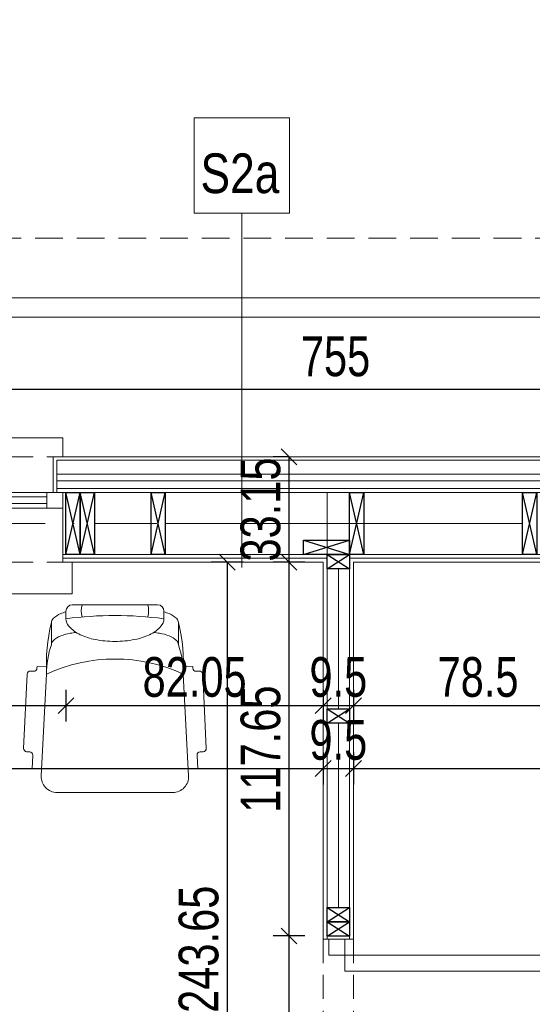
# Model space of a CAD drawing. Header units: inches. Extents: x 53216 to 117387, y -66787 to -22834.
# Tile 231 of 256: x 53990 to 54151, y -24121 to -23811. Entities that reach past the tile are written whole.
import ezdxf
from ezdxf.enums import TextEntityAlignment as Align

# ---------------------------------------------------------------- set-up
doc = ezdxf.new("R2010")
doc.units = ezdxf.units.IN
doc.header["$MEASUREMENT"] = 0
doc.linetypes.add('DASHDOT', pattern=[1, 0.5, -0.25, 0, -0.25])
doc.linetypes.add('HIDDEN', pattern=[0.375, 0.25, -0.125])
doc.layers.get('0').update_dxf_attribs({"lineweight": 0})
doc.layers.get('Defpoints').update_dxf_attribs({"lineweight": 0})
for name, color, linetype, lineweight in [('13a-opisy przekrój', 63, 'Continuous', 5), ('A36-obrzeże', 252, 'Continuous', 0), ('p-- ocieplenie-w.zew', 77, 'Continuous', 0), ('p--dach', 2, 'Continuous', 30), ('p--drzwi', 125, 'Continuous', 0), ('p--konst-słupy', 3, 'Continuous', 25), ('p--meble wyp.', 104, 'Continuous', 0), ('p--ocieplenie w.wew.', 53, 'Continuous', 0), ('p--okna', 153, 'Continuous', 0), ('p--opisy pomieszczeń', 31, 'Continuous', 0), ('p--osie konstr', 11, 'DASHDOT', 15), ('p--podciąg', 61, 'Continuous', 0), ('p--płyta GK', 2, 'Continuous', 0), ('p--wymiary-1-50', 5, 'Continuous', 0), ('p--ściana szkielet', 64, 'Continuous', 0)]:
    doc.layers.add(name, color=color, linetype=linetype, lineweight=lineweight)
doc.styles.add('1-50', font='arial.ttf', dxfattribs={"width": 0.75, "height": 12.5})
doc.styles.get("Standard").update_dxf_attribs({"font": 'arial.ttf', "width": 0.75})
doc.linetypes.add('BATTING', pattern='A,0.0001,-0.1,[134,ltypeshp.shx,S=0.1,R=0,X=-0.1,Y=0],-0.2,[134,ltypeshp.shx,S=0.1,R=180,X=0.1,Y=0],-0.1', length=0.4001)
doc.dimstyles.new('1-50', dxfattribs={"dimtxt": 12.5, "dimasz": 5, "dimexe": 5, "dimexo": 5, "dimgap": 0.09, "dimtad": 0, "dimdsep": 46, "dimtxsty": '1-50', "dimblk": 'OBLIQUE', "dimcen": 0.09, "dimadec": 0, "dimazin": 0, "dimtfac": 1, "dimtdec": 4, "dimtix": 1, "dimtmove": 2, "dimatfit": 3, "dimldrblk": 'OBLIQUE', "dimfxl": 5, "dimfxlon": 1, "dimtvp": 0.7, "dimtolj": 1, "dimtzin": 0, "dimarcsym": 0})

# ---------------------------------------------------------------- blocks, each defined once
blk = doc.blocks.new('drzwi-90-100')
for p, q in [((10.1, 87.38), (5.05, 87.38)), ((5.05, 87.38), (5.05, 2.53)), ((10.1, 2.53), (10.1, 87.38)), ((5.05, 2.53), (0, 2.53)), ((0, 2.53), (0, -2.53)), ((5.05, -2.53), (5.05, 2.53)), ((5.05, 2.53), (10.1, 2.53)), ((100, 2.53), (94.95, 2.53)), ((94.95, 2.53), (94.95, -2.53)), ((100, -2.53), (100, 2.53)), ((0, -2.53), (5.05, -2.53)), ((94.95, -2.53), (100, -2.53))]:
    blk.add_line(p, q)
blk.add_arc((10.8, 3.23), 84.15, 359.5233, 90.4767)
blk = doc.blocks.new('okno-110-33.15')
at = {"linetype": 'Continuous', "ltscale": 35}
for p, q in [((0, 39.15), (110, 39.15)), ((-3, -10), (113, -10))]:
    blk.add_line(p, q, dxfattribs=at)
for p, q in [((0, 39.15), (0, 33.15)), ((110, 33.15), (110, 39.15)), ((3, 33.15), (3, 21.95)), ((107, 21.95), (107, 33.15)), ((5, 21.95), (0, 21.95)), ((0, 21.95), (0, 16.95)), ((0, 21.95), (0, 0)), ((105, 21.95), (5, 21.95)), ((5, 16.95), (5, 21.95)), ((110, 21.95), (105, 21.95)), ((105, 21.95), (105, 16.95)), ((110, 0), (110, 21.95)), ((110, 16.95), (110, 21.95)), ((5, 20.61), (105, 20.61)), ((0, 16.95), (5, 16.95)), ((5, 18.45), (105, 18.45)), ((5, 16.95), (105, 16.95)), ((105, 16.95), (110, 16.95)), ((-3, 0), (-3, -10)), ((0, 0), (-3, 0)), ((110, 0), (113, 0)), ((113, 0), (113, -10))]:
    blk.add_line(p, q)
at = {"linetype": 'HIDDEN', "ltscale": 35}
for p, q in [((0, 33.15), (110, 33.15)), ((0, 0), (110, 0))]:
    blk.add_line(p, q, dxfattribs=at)
blk = doc.blocks.new('_OBLIQUE')
at = {"color": 0, "linetype": 'ByBlock', "lineweight": -2}
for p, q in [((-0.5, -0.5), (0.5, 0.5)), ((0, 0), (0, 0))]:
    blk.add_line(p, q, dxfattribs=at)
blk = doc.blocks.new('*D2742')
at = {"layer": 'Defpoints', "color": 0}
for p in [(54004.38, -23979.22), (54085.43, -23981.67), (54085.43, -24026.82)]:
    blk.add_point(p, dxfattribs=at)
at = {"layer": 'p--wymiary-1-50', "color": 0, "lineweight": -2}
for p, q in [((54004.38, -24021.82), (54004.38, -24031.82)), ((54085.43, -24021.82), (54085.43, -24031.82)), ((54004.38, -24026.82), (54085.43, -24026.82))]:
    blk.add_line(p, q, dxfattribs=at)
at = {"layer": 'p--wymiary-1-50', "color": 0, "lineweight": -2, "xscale": 5, "yscale": 5, "zscale": 5, "rotation": 180}
blk.add_blockref('_OBLIQUE', (54004.38, -24026.82), dxfattribs=at)
at = {"layer": 'p--wymiary-1-50', "color": 0, "lineweight": -2, "xscale": 5, "yscale": 5, "zscale": 5}
blk.add_blockref('_OBLIQUE', (54085.43, -24026.82), dxfattribs=at)
at = {"layer": 'p--wymiary-1-50', "color": 0, "linetype": 'Continuous', "ltscale": 8, "insert": (54044.91, -24017.88), "char_height": 12.5, "attachment_point": 5, "style": '1-50'}
blk.add_mtext('\\A1;82.05', dxfattribs=at)
blk = doc.blocks.new('*D2743')
at = {"layer": 'Defpoints', "color": 0}
for p in [(54085.43, -23981.67), (54094.93, -23981.67), (54094.93, -24026.82)]:
    blk.add_point(p, dxfattribs=at)
at = {"layer": 'p--wymiary-1-50', "color": 0, "lineweight": -2}
for p, q in [((54085.43, -24021.82), (54085.43, -24031.82)), ((54094.93, -24021.82), (54094.93, -24031.82)), ((54085.43, -24026.82), (54094.93, -24026.82))]:
    blk.add_line(p, q, dxfattribs=at)
at = {"layer": 'p--wymiary-1-50', "color": 0, "lineweight": -2, "xscale": 5, "yscale": 5, "zscale": 5}
blk.add_blockref('_OBLIQUE', (54085.43, -24026.82), dxfattribs=at)
at = {"layer": 'p--wymiary-1-50', "color": 0, "lineweight": -2, "xscale": 5, "yscale": 5, "zscale": 5, "rotation": 180}
blk.add_blockref('_OBLIQUE', (54094.93, -24026.82), dxfattribs=at)
at = {"layer": 'p--wymiary-1-50', "color": 0, "linetype": 'Continuous', "ltscale": 8, "insert": (54090.18, -24017.88), "char_height": 12.5, "attachment_point": 5, "style": '1-50'}
blk.add_mtext('\\A1;9.5', dxfattribs=at)
blk = doc.blocks.new('*D2744')
at = {"layer": 'Defpoints', "color": 0}
for p in [(54173.43, -23979.22), (54094.93, -23981.67), (54173.43, -24026.82)]:
    blk.add_point(p, dxfattribs=at)
at = {"layer": 'p--wymiary-1-50', "color": 0, "lineweight": -2}
for p, q in [((54094.93, -24021.82), (54094.93, -24031.82)), ((54173.43, -24021.82), (54173.43, -24031.82)), ((54094.93, -24026.82), (54173.43, -24026.82))]:
    blk.add_line(p, q, dxfattribs=at)
at = {"layer": 'p--wymiary-1-50', "color": 0, "lineweight": -2, "xscale": 5, "yscale": 5, "zscale": 5, "rotation": 180}
blk.add_blockref('_OBLIQUE', (54094.93, -24026.82), dxfattribs=at)
at = {"layer": 'p--wymiary-1-50', "color": 0, "lineweight": -2, "xscale": 5, "yscale": 5, "zscale": 5}
blk.add_blockref('_OBLIQUE', (54173.43, -24026.82), dxfattribs=at)
at = {"layer": 'p--wymiary-1-50', "color": 0, "linetype": 'Continuous', "ltscale": 8, "insert": (54134.18, -24017.88), "char_height": 12.5, "attachment_point": 5, "style": '1-50'}
blk.add_mtext('\\A1;78.5', dxfattribs=at)
blk = doc.blocks.new('*D2750')
at = {"layer": 'Defpoints', "color": 0}
for p in [(54094.93, -24031.82), (54531.43, -24031.82), (54531.43, -24046.62)]:
    blk.add_point(p, dxfattribs=at)
at = {"layer": 'p--wymiary-1-50', "color": 0, "lineweight": -2}
for p, q in [((54094.93, -24041.62), (54094.93, -24051.62)), ((54531.43, -24041.62), (54531.43, -24051.62)), ((54094.93, -24046.62), (54531.43, -24046.62))]:
    blk.add_line(p, q, dxfattribs=at)
at = {"layer": 'p--wymiary-1-50', "color": 0, "lineweight": -2, "xscale": 5, "yscale": 5, "zscale": 5, "rotation": 180}
blk.add_blockref('_OBLIQUE', (54094.93, -24046.62), dxfattribs=at)
at = {"layer": 'p--wymiary-1-50', "color": 0, "lineweight": -2, "xscale": 5, "yscale": 5, "zscale": 5}
blk.add_blockref('_OBLIQUE', (54531.43, -24046.62), dxfattribs=at)
at = {"layer": 'p--wymiary-1-50', "color": 0, "linetype": 'Continuous', "ltscale": 8, "insert": (54313.19, -24037.68), "char_height": 12.5, "attachment_point": 5, "style": '1-50'}
blk.add_mtext('\\A1;436.5', dxfattribs=at)
blk = doc.blocks.new('*D2752')
at = {"layer": 'Defpoints', "color": 0}
for p in [(53836.93, -24031.82), (54085.43, -24031.82), (54085.43, -24046.62)]:
    blk.add_point(p, dxfattribs=at)
at = {"layer": 'p--wymiary-1-50', "color": 0, "lineweight": -2}
for p, q in [((53836.93, -24041.62), (53836.93, -24051.62)), ((54085.43, -24041.62), (54085.43, -24051.62)), ((53836.93, -24046.62), (54085.43, -24046.62))]:
    blk.add_line(p, q, dxfattribs=at)
at = {"layer": 'p--wymiary-1-50', "color": 0, "lineweight": -2, "xscale": 5, "yscale": 5, "zscale": 5, "rotation": 180}
blk.add_blockref('_OBLIQUE', (53836.93, -24046.62), dxfattribs=at)
at = {"layer": 'p--wymiary-1-50', "color": 0, "lineweight": -2, "xscale": 5, "yscale": 5, "zscale": 5}
blk.add_blockref('_OBLIQUE', (54085.43, -24046.62), dxfattribs=at)
at = {"layer": 'p--wymiary-1-50', "color": 0, "linetype": 'Continuous', "ltscale": 8, "insert": (53961.18, -24037.68), "char_height": 12.5, "attachment_point": 5, "style": '1-50'}
blk.add_mtext('\\A1;248.5', dxfattribs=at)
blk = doc.blocks.new('*D2753')
at = {"layer": 'Defpoints', "color": 0}
for p in [(54085.43, -24041.62), (54094.93, -24041.62), (54094.93, -24046.62)]:
    blk.add_point(p, dxfattribs=at)
at = {"layer": 'p--wymiary-1-50', "color": 0, "lineweight": -2}
for p, q in [((54085.43, -24046.62), (54085.43, -24051.62)), ((54085.43, -24046.62), (54094.93, -24046.62)), ((54094.93, -24046.62), (54094.93, -24051.62))]:
    blk.add_line(p, q, dxfattribs=at)
at = {"layer": 'p--wymiary-1-50', "color": 0, "lineweight": -2, "xscale": 5, "yscale": 5, "zscale": 5}
blk.add_blockref('_OBLIQUE', (54085.43, -24046.62), dxfattribs=at)
at = {"layer": 'p--wymiary-1-50', "color": 0, "lineweight": -2, "xscale": 5, "yscale": 5, "zscale": 5, "rotation": 180}
blk.add_blockref('_OBLIQUE', (54094.93, -24046.62), dxfattribs=at)
at = {"layer": 'p--wymiary-1-50', "color": 0, "linetype": 'Continuous', "ltscale": 8, "insert": (54090.18, -24037.68), "char_height": 12.5, "attachment_point": 5, "style": '1-50'}
blk.add_mtext('\\A1;9.5', dxfattribs=at)
blk = doc.blocks.new('sof11_r')
for p, q in [((45.17, 39.11), (21.82, 37.98)), ((46.23, 38.16), (46.28, 37.16)), ((19.98, 34.88), (19.38, 34.85)), ((19.38, 34.85), (19.53, 31.85)), ((20.87, 36.93), (20.93, 35.93)), ((51.6, 36.44), (47.33, 36.22)), ((51.6, 36.44), (51.76, 33.45)), ((53.8, 33.56), (21.8, 31.85)), ((12.61, 30.34), (5.61, 30.34)), ((59.07, -7.89), (59.07, 28.56)), ((2, 25.76), (4.37, 25.76)), ((0, 23.76), (0, -3.09)), ((2, -5.09), (4.37, -5.09)), ((12.61, -9.66), (5.61, -9.66)), ((19.38, -14.18), (19.53, -11.18)), ((53.8, -12.88), (21.8, -11.18)), ((19.98, -14.21), (19.38, -14.18)), ((20.87, -16.26), (20.93, -15.26)), ((51.6, -15.77), (51.76, -12.78)), ((45.17, -18.43), (21.82, -17.31)), ((46.23, -17.49), (46.28, -16.49)), ((51.6, -15.77), (47.33, -15.54))]:
    blk.add_line(p, q)
for points in [[(2.23, 25.76, -0.030204), (2.78, 27.41, -0.097163), (4.32, 29.79, -0.203453), (5.61, 30.34, -0.203453)], [(8.71, 22.55, -0.01879), (8.95, 24.41, -0.054131), (9.78, 27.41, -0.097163), (11.32, 29.79, -0.203453), (12.61, 30.34, -0.203453)], [(4.37, -5.09, 0.184283), (6.75, -4.18, 0.102242), (9.43, -0.57, 0.061197), (10.93, 4.08, 0.047488), (11.52, 10.34, 0.047488), (10.93, 16.59, 0.061197), (9.43, 21.24, 0.102242), (6.75, 24.85, 0.184283), (4.37, 25.76, 0.184283)], [(8.71, -1.88, 0.01879), (8.95, -3.74, 0.054131), (9.78, -6.74, 0.097163), (11.32, -9.12, 0.203453), (12.61, -9.66, 0.203453)], [(2.23, -5.09, 0.030204), (2.78, -6.74, 0.097163), (4.32, -9.12, 0.203453), (5.61, -9.66, 0.203453)]]:
    blk.add_lwpolyline(points, format="xyb")
for centre, radius, start, end in [((21.87, 36.99), 1, 93.0448, 183.0448), ((45.23, 38.11), 1, 3.0448, 93.0448), ((19.93, 35.88), 1, 273.0448, 3.0448), ((47.28, 37.21), 1, 183.0448, 273.0448), ((18.77, -22.91), 54.85, 86.8308, 103.8805), ((21.41, 5.61), 26.24, 89.1562, 109.5996), ((68.33, 10.34), 51.27, 155.1826, 204.8174), ((54.07, 28.56), 5, 0, 93.0448), ((2, 23.76), 2, 90, 180), ((122.88, 10.34), 119.5, 172.5855, 187.4145), ((1.91, 14.05), 6.89, 73.9141, 106.0859), ((1.91, 6.62), 6.89, 253.9141, 286.0859), ((2, -3.09), 2, 180, 270), ((54.07, -7.89), 5, 266.9552, 0), ((18.77, 43.58), 54.85, 256.1195, 273.1692), ((21.41, 15.06), 26.24, 250.4004, 270.8438), ((19.93, -15.21), 1, 356.9552, 86.9552), ((21.87, -16.31), 1, 176.9552, 266.9552), ((45.23, -17.44), 1, 266.9552, 356.9552), ((47.28, -16.54), 1, 86.9552, 176.9552)]:
    blk.add_arc(centre, radius, start, end)
blk = doc.blocks.new('*D2833')
at = {"layer": 'Defpoints', "color": 0}
for p in [(54074.65, -24099.32), (54086.68, -24099.32), (54086.68, -24201.32)]:
    blk.add_point(p, dxfattribs=at)
at = {"layer": 'p--wymiary-1-50', "color": 0, "lineweight": -2}
for p, q in [((54079.65, -24099.32), (54069.65, -24099.32)), ((54074.65, -24201.32), (54074.65, -24099.32)), ((54079.65, -24201.32), (54069.65, -24201.32))]:
    blk.add_line(p, q, dxfattribs=at)
at = {"layer": 'p--wymiary-1-50', "color": 0, "lineweight": -2, "xscale": 5, "yscale": 5, "zscale": 5}
for p, rotation in [((54074.65, -24099.32), 90), ((54074.65, -24201.32), 270)]:
    blk.add_blockref('_OBLIQUE', p, dxfattribs=dict(at, rotation=rotation))
at = {"layer": 'p--wymiary-1-50', "color": 0, "linetype": 'Continuous', "ltscale": 8, "insert": (54065.72, -24150.32), "char_height": 12.5, "attachment_point": 5, "rotation": 90, "style": '1-50'}
blk.add_mtext('\\A1;102', dxfattribs=at)
blk = doc.blocks.new('*D2834')
at = {"layer": 'Defpoints', "color": 0}
for p in [(54074.65, -23981.67), (54085.43, -23981.67), (54086.68, -24099.32)]:
    blk.add_point(p, dxfattribs=at)
at = {"layer": 'p--wymiary-1-50', "color": 0, "lineweight": -2}
for p, q in [((54079.65, -23981.67), (54069.65, -23981.67)), ((54074.65, -24099.32), (54074.65, -23981.67)), ((54079.65, -24099.32), (54069.65, -24099.32))]:
    blk.add_line(p, q, dxfattribs=at)
at = {"layer": 'p--wymiary-1-50', "color": 0, "lineweight": -2, "xscale": 5, "yscale": 5, "zscale": 5}
for p, rotation in [((54074.65, -23981.67), 90), ((54074.65, -24099.32), 270)]:
    blk.add_blockref('_OBLIQUE', p, dxfattribs=dict(at, rotation=rotation))
at = {"layer": 'p--wymiary-1-50', "color": 0, "linetype": 'Continuous', "ltscale": 8, "insert": (54065.72, -24040.5), "char_height": 12.5, "attachment_point": 5, "rotation": 90, "style": '1-50'}
blk.add_mtext('\\A1;117.65', dxfattribs=at)
blk = doc.blocks.new('ukł.słupów-1K')
for p, q in [((415.6, 538.6), (411.1, 558.1)), ((411.1, 538.6), (415.6, 558.1)), ((420.1, 538.6), (415.6, 558.1)), ((415.6, 538.6), (420.1, 558.1)), ((442.4, 538.6), (437.9, 558.1)), ((437.9, 538.6), (442.4, 558.1)), ((504.9, 538.6), (500.4, 558.1)), ((500.4, 538.6), (504.9, 558.1)), ((559.45, 538.6), (554.95, 558.1)), ((554.95, 538.6), (559.45, 558.1)), ((485.9, 538.6), (500.4, 543.1)), ((485.9, 543.1), (500.4, 538.6)), ((493.4, 534.1), (500.4, 538.6)), ((493.4, 538.6), (500.4, 534.1)), ((493.4, 485.5), (500.4, 490)), ((493.4, 490), (500.4, 485.5)), ((493.4, 423), (500.4, 427.5)), ((493.4, 427.5), (500.4, 423)), ((493.4, 418.5), (500.4, 423)), ((493.4, 423), (500.4, 418.5))]:
    blk.add_line(p, q)
at = {"ltscale": 35}
blk.add_line((500.4, 418.5), (493.4, 418.5), dxfattribs=at)
blk.add_lwpolyline([(411.1, 538.6), (411.1, 558.1)], dxfattribs=at)
for points in [[(411.1, 538.6), (411.1, 558.1), (415.6, 558.1), (415.6, 538.6)], [(415.6, 538.6), (415.6, 558.1), (420.1, 558.1), (420.1, 538.6)], [(437.9, 538.6), (437.9, 558.1), (442.4, 558.1), (442.4, 538.6)], [(500.4, 538.6), (500.4, 558.1), (504.9, 558.1), (504.9, 538.6)], [(554.95, 538.6), (554.95, 558.1), (559.45, 558.1), (559.45, 538.6)], [(485.9, 543.1), (500.4, 543.1), (500.4, 538.6), (485.9, 538.6)], [(493.4, 538.6), (500.4, 538.6), (500.4, 534.1), (493.4, 534.1)], [(493.4, 490), (500.4, 490), (500.4, 485.5), (493.4, 485.5)], [(493.4, 427.5), (500.4, 427.5), (500.4, 423), (493.4, 423)], [(493.4, 423), (500.4, 423), (500.4, 418.5), (493.4, 418.5)]]:
    blk.add_lwpolyline(points, close=True)
blk = doc.blocks.new('*D2856')
at = {"layer": 'Defpoints', "color": 0}
for p in [(54069.65, -23981.67), (54055.17, -24225.32), (54069.65, -24225.32)]:
    blk.add_point(p, dxfattribs=at)
at = {"layer": 'p--wymiary-1-50', "color": 0, "lineweight": -2}
for p, q in [((54060.17, -23981.67), (54050.17, -23981.67)), ((54055.17, -23981.67), (54055.17, -24225.32)), ((54060.17, -24225.32), (54050.17, -24225.32))]:
    blk.add_line(p, q, dxfattribs=at)
at = {"layer": 'p--wymiary-1-50', "color": 0, "lineweight": -2, "xscale": 5, "yscale": 5, "zscale": 5}
for p, rotation in [((54055.17, -23981.67), 90), ((54055.17, -24225.32), 270)]:
    blk.add_blockref('_OBLIQUE', p, dxfattribs=dict(at, rotation=rotation))
at = {"layer": 'p--wymiary-1-50', "color": 0, "linetype": 'Continuous', "ltscale": 8, "insert": (54046.23, -24103.5), "char_height": 12.5, "attachment_point": 5, "rotation": 90, "style": '1-50'}
blk.add_mtext('\\A1;243.65', dxfattribs=at)
blk = doc.blocks.new('*D2857')
at = {"layer": 'Defpoints', "color": 0}
for p in [(53892.38, -23979.22), (54004.38, -23979.22), (54004.38, -24026.82)]:
    blk.add_point(p, dxfattribs=at)
at = {"layer": 'p--wymiary-1-50', "color": 0, "lineweight": -2}
for p, q in [((53892.38, -24021.82), (53892.38, -24031.82)), ((54004.38, -24021.82), (54004.38, -24031.82)), ((53892.38, -24026.82), (54004.38, -24026.82))]:
    blk.add_line(p, q, dxfattribs=at)
at = {"layer": 'p--wymiary-1-50', "color": 0, "lineweight": -2, "xscale": 5, "yscale": 5, "zscale": 5, "rotation": 180}
blk.add_blockref('_OBLIQUE', (53892.38, -24026.82), dxfattribs=at)
at = {"layer": 'p--wymiary-1-50', "color": 0, "lineweight": -2, "xscale": 5, "yscale": 5, "zscale": 5}
blk.add_blockref('_OBLIQUE', (54004.38, -24026.82), dxfattribs=at)
at = {"layer": 'p--wymiary-1-50', "color": 0, "linetype": 'Continuous', "ltscale": 8, "insert": (53948.38, -24018.03), "char_height": 12.5, "attachment_point": 5, "style": '1-50'}
blk.add_mtext('\\A1;112', dxfattribs=at)
blk = doc.blocks.new('*D2861')
at = {"layer": 'Defpoints', "color": 0}
for p in [(53711.38, -23927.33), (53711.38, -23948.52), (54466.43, -23948.52)]:
    blk.add_point(p, dxfattribs=at)
at = {"layer": 'p--wymiary-1-50', "color": 0, "lineweight": -2}
for p, q in [((53711.38, -23932.33), (53711.38, -23922.33)), ((54466.43, -23932.33), (54466.43, -23922.33)), ((54466.43, -23927.33), (53711.38, -23927.33))]:
    blk.add_line(p, q, dxfattribs=at)
at = {"layer": 'p--wymiary-1-50', "color": 0, "lineweight": -2, "xscale": 5, "yscale": 5, "zscale": 5, "rotation": 180}
blk.add_blockref('_OBLIQUE', (53711.38, -23927.33), dxfattribs=at)
at = {"layer": 'p--wymiary-1-50', "color": 0, "lineweight": -2, "xscale": 5, "yscale": 5, "zscale": 5}
blk.add_blockref('_OBLIQUE', (54466.43, -23927.33), dxfattribs=at)
at = {"layer": 'p--wymiary-1-50', "color": 0, "linetype": 'Continuous', "ltscale": 8, "insert": (54089.29, -23916.98), "char_height": 12.5, "attachment_point": 5, "style": '1-50'}
blk.add_mtext('\\A1;755', dxfattribs=at)
blk = doc.blocks.new('*D2862')
at = {"layer": 'Defpoints', "color": 0}
for p in [(54074.65, -23948.52), (54079.65, -23948.52), (54079.65, -23981.67)]:
    blk.add_point(p, dxfattribs=at)
at = {"layer": 'p--wymiary-1-50', "color": 0, "linetype": 'Continuous', "lineweight": -2, "ltscale": 8}
for p, q in [((54074.65, -23948.52), (54069.65, -23948.52)), ((54074.65, -23981.67), (54074.65, -23948.52)), ((54074.65, -23981.67), (54069.65, -23981.67))]:
    blk.add_line(p, q, dxfattribs=at)
at = {"layer": 'p--wymiary-1-50', "color": 0, "lineweight": -2, "xscale": 5, "yscale": 5, "zscale": 5}
for p, rotation in [((54074.65, -23948.52), 90), ((54074.65, -23981.67), 270)]:
    blk.add_blockref('_OBLIQUE', p, dxfattribs=dict(at, rotation=rotation))
at = {"layer": 'p--wymiary-1-50', "color": 0, "linetype": 'Continuous', "ltscale": 8, "insert": (54065.72, -23965.1), "char_height": 12.5, "attachment_point": 5, "rotation": 90, "style": '1-50'}
blk.add_mtext('\\A1;33.15', dxfattribs=at)

msp = doc.modelspace()

# ---------------------------------------------------------------- linework, layer by layer
at = {"layer": '13a-opisy przekrój', "lineweight": 9}
msp.add_line((54059.817, -23871.865), (54059.817, -23983.328), dxfattribs=at)
msp.add_lwpolyline([(54074.817, -23871.865), (54044.817, -23871.865), (54044.817, -23841.865), (54074.817, -23841.865)], close=True, dxfattribs=at)
at = {"layer": 'A36-obrzeże', "linetype": 'Continuous', "ltscale": 35}
for points in [[(53817.585, -24579.023), (53532.085, -24579.023), (53532.085, -23898.523), (54614.585, -23898.523), (54614.585, -24416.174)], [(53623.035, -23904.523), (54523.635, -23904.523)]]:
    msp.add_lwpolyline(points, dxfattribs=at)
at = {"layer": 'p-- ocieplenie-w.zew', "linetype": 'BATTING', "ltscale": 5}
msp.add_line((54176.283, -23956.055), (54001.526, -23956.055), dxfattribs=at)
at = {"layer": 'p--dach', "color": 6, "linetype": 'HIDDEN', "lineweight": 20, "ltscale": 35}
msp.add_lwpolyline([(53513.225, -24597.883), (54633.445, -24597.883), (54633.445, -23879.663), (53513.225, -23879.663)], close=True, dxfattribs=at)
at = {"layer": 'p--ocieplenie w.wew.', "linetype": 'BATTING', "ltscale": 19.5}
for p, q in [((54031.185, -23969.473), (54013.385, -23969.473)), ((54093.685, -23969.473), (54035.685, -23969.473)), ((54100.078, -23969.473), (54148.235, -23969.473))]:
    msp.add_line(p, q, dxfattribs=at)
at = {"layer": 'p--ocieplenie w.wew.', "linetype": 'BATTING', "ltscale": 8}
for p, q in [((54090.185, -23983.723), (54090.185, -24027.823)), ((54090.185, -24090.323), (54090.185, -24032.323))]:
    msp.add_line(p, q, dxfattribs=at)
at = {"layer": 'p--osie konstr', "linetype": 'DASHDOT', "ltscale": 35}
msp.add_line((54594.585, -23969.473), (53538.085, -23969.473), dxfattribs=at)
at = {"layer": 'p--podciąg', "linetype": 'HIDDEN', "ltscale": 30}
for p, q in [((54085.435, -24100.323), (54085.435, -24200.323)), ((54094.935, -24100.323), (54094.935, -24200.323))]:
    msp.add_line(p, q, dxfattribs=at)
at = {"layer": 'p--płyta GK', "ltscale": 35}
for p, q in [((54177.435, -23948.523), (54000.375, -23948.523)), ((54176.283, -23949.523), (54001.526, -23949.523)), ((54001.526, -23949.523), (54001.526, -23959.721)), ((54176.283, -23954.023), (54001.526, -23954.023)), ((54086.685, -23980.423), (54003.375, -23980.423)), ((54174.435, -23980.423), (54093.685, -23980.423)), ((54085.435, -23981.673), (54003.375, -23981.673)), ((54085.435, -24100.323), (54085.435, -23981.673)), ((54094.935, -24100.323), (54094.935, -23981.673)), ((54174.435, -23981.673), (54094.935, -23981.673))]:
    msp.add_line(p, q, dxfattribs=at)
at = {"layer": 'p--ściana szkielet', "ltscale": 35}
for p, q in [((54176.283, -23958.523), (54001.526, -23958.523)), ((54177.435, -23959.723), (54000.375, -23959.723)), ((54086.685, -24100.323), (54086.685, -23959.723)), ((54093.685, -24100.323), (54093.685, -23959.723)), ((54174.435, -23979.223), (54003.375, -23979.223)), ((54094.935, -24100.323), (54085.435, -24100.323))]:
    msp.add_line(p, q, dxfattribs=at)
at = {"layer": 'p--ściana szkielet'}
msp.add_lwpolyline([(54000.375, -23948.523), (54000.375, -23959.723), (54003.375, -23959.723), (54003.375, -23981.673)], dxfattribs=at)
at = {"layer": 'p--ściana szkielet', "ltscale": 35}
msp.add_lwpolyline([(54003.375, -23981.673), (54003.375, -23959.723), (54000.375, -23959.723), (54000.375, -23948.523)], dxfattribs=at)

# ---------------------------------------------------------------- block references
at = {"layer": 'p--drzwi', "rotation": 270.0000000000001}
msp.add_blockref('drzwi-90-100', (54089.685, -24100.323), dxfattribs=at)
at = {"layer": 'p--konst-słupy'}
msp.add_blockref('ukł.słupów-1K', (53593.285, -24517.823), dxfattribs=at)
at = {"layer": 'p--meble wyp.', "linetype": 'Continuous', "lineweight": 5, "rotation": 270.0000000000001}
msp.add_blockref('sof11_r', (54009.471, -23995.093), dxfattribs=at)
at = {"layer": 'p--okna', "linetype": 'Continuous'}
msp.add_blockref('okno-110-33.15', (53893.385, -23981.673), dxfattribs=at)

# ---------------------------------------------------------------- texts
at = {"layer": '13a-opisy przekrój', "lineweight": 9, "width": 0.8}
msp.add_text('S2a', height=12.5, dxfattribs=at).set_placement((54059.186, -23853.033), align=Align.TOP_CENTER)
at = {"layer": 'p--opisy pomieszczeń', "insert": (53887.789, -23811.17), "char_height": 12.5, "width": 106.86476, "attachment_point": 1, "style": '1-50'}
msp.add_mtext('POCZEKANIA', dxfattribs=at)

# ---------------------------------------------------------------- dimensions: what is measured, and where the dimension line sits
at = {"layer": 'p--wymiary-1-50'}
dim = msp.add_linear_dim(base=(53711.385, -23927.335), p1=(54466.435, -23948.523), p2=(53711.385, -23948.523), text='755', dimstyle='1-50', override={"dimtxt": 12.5}, dxfattribs=at)
dim.commit()
dim.dimension.update_dxf_attribs({"geometry": '*D2861', "text_midpoint": (54089.295, -23916.982), "dimtype": 160})
at = {"layer": 'p--wymiary-1-50', "linetype": 'Continuous', "ltscale": 8}
dim = msp.add_linear_dim(base=(54074.652, -23948.523), p1=(54079.652, -23981.673), p2=(54079.652, -23948.523), angle=90, dimstyle='1-50', dxfattribs=at)
dim.commit()
dim.dimension.update_dxf_attribs({"geometry": '*D2862', "text_midpoint": (54065.718, -23965.098)})
at = {"layer": 'p--wymiary-1-50'}
dim = msp.add_linear_dim(base=(54004.385, -24026.817), p1=(53892.385, -23979.223), p2=(54004.385, -23979.223), dimstyle='1-50', override={"dimtxt": 12.5}, dxfattribs=at)
dim.commit()
dim.dimension.update_dxf_attribs({"geometry": '*D2857', "text_midpoint": (53948.385, -24018.032)})
dim = msp.add_linear_dim(base=(54085.435, -24026.817), p1=(54004.385, -23979.223), p2=(54085.435, -23981.673), text='82.05', dimstyle='1-50', override={"dimtxt": 12.5, "dimtxsty": '1-50'}, dxfattribs=at)
dim.commit()
dim.dimension.update_dxf_attribs({"geometry": '*D2742', "text_midpoint": (54044.91, -24017.883)})
dim = msp.add_linear_dim(base=(54055.167, -24225.323), p1=(54069.652, -23981.673), p2=(54069.652, -24225.323), angle=90, dimstyle='1-50', override={"dimtxt": 12.5}, dxfattribs=at)
dim.commit()
dim.dimension.update_dxf_attribs({"geometry": '*D2856', "text_midpoint": (54046.233, -24103.498)})
for base, p1, p2, picture, middle in [((54074.652, -23981.673), (54086.685, -24099.323), (54085.435, -23981.673), '*D2834', (54065.718, -24040.498)), ((54074.652, -24099.323), (54086.685, -24201.323), (54086.685, -24099.323), '*D2833', (54065.718, -24150.323))]:
    dim = msp.add_linear_dim(base=base, p1=p1, p2=p2, angle=90, dimstyle='1-50', dxfattribs=at)
    dim.commit()
    dim.dimension.update_dxf_attribs({"geometry": picture, "text_midpoint": middle})
for base, p1, p2, picture, middle in [((54173.435, -24026.817), (54094.935, -23981.673), (54173.435, -23979.223), '*D2744', (54134.185, -24017.883)), ((54094.935, -24026.817), (54085.435, -23981.673), (54094.935, -23981.673), '*D2743', (54090.185, -24017.883)), ((54085.435, -24046.617), (53836.935, -24031.817), (54085.435, -24031.817), '*D2752', (53961.185, -24037.683)), ((54094.935, -24046.617), (54085.435, -24041.617), (54094.935, -24041.617), '*D2753', (54090.185, -24037.683))]:
    dim = msp.add_linear_dim(base=base, p1=p1, p2=p2, dimstyle='1-50', dxfattribs=at)
    dim.commit()
    dim.dimension.update_dxf_attribs({"geometry": picture, "text_midpoint": middle})
dim = msp.add_linear_dim(base=(54531.435, -24046.617), p1=(54094.935, -24031.817), p2=(54531.435, -24031.817), dimstyle='1-50', dxfattribs=at)
dim.commit()
dim.dimension.update_dxf_attribs({"geometry": '*D2750', "text_midpoint": (54313.19, -24037.683), "dimtype": 160})

doc.saveas('drawing.dxf')
